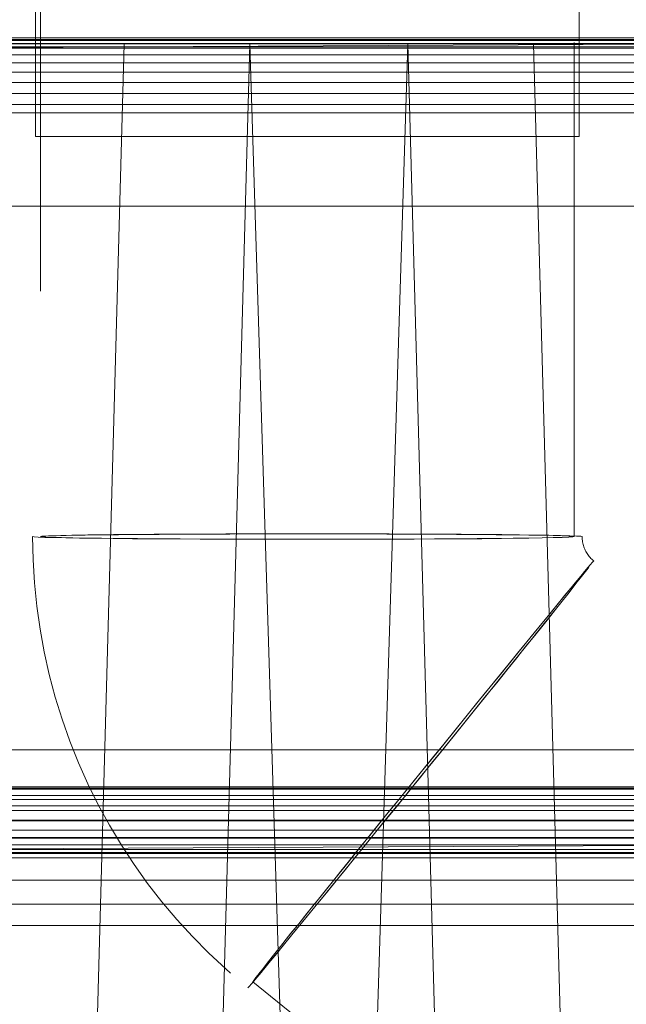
# Model space of a CAD drawing. Header units: metres. Extents: x 391.1 to 430.4, y 12.7 to 29.8.
# Tile 82 of 104: x 404.718 to 404.841, y 27.865 to 28.064. Entities that reach past the tile are written whole.
import ezdxf

# ---------------------------------------------------------------- set-up
doc = ezdxf.new("R2010")
doc.units = ezdxf.units.M
doc.linetypes.add('Hidden 1', pattern=[0.003969, 0.002381, -0.001587])
doc.layers.add('A-DETL-____-MBND', color=7, linetype='Continuous', lineweight=18)
doc.layers.add('P-PIPE-____-OTLN', color=7, linetype='Continuous', lineweight=18)

# ---------------------------------------------------------------- blocks, each defined once
blk = doc.blocks.new('Family - Inodor PB-155417-02_SAN_P0')
at = {"layer": 'A-DETL-____-MBND', "color": 253, "true_color": 0xaaaaaa}
for p, q in [((0.03874, 0.72747), (0.36709, 0.72747)), ((0.36709, 0.72747), (0.03874, 0.72747)), ((0.01465, 0.72691), (0.38826, 0.72691)), ((0.01465, 0.72691), (0.38826, 0.72691)), ((0.36709, 0.72691), (0.03874, 0.72691)), ((0.03874, 0.72691), (0.36709, 0.72691)), ((0.10805, 0.72711), (0.29485, 0.72711)), ((0.10805, 0.72711), (0.29485, 0.72711)), ((0.10805, 0.72691), (0.29485, 0.72691)), ((0.10805, 0.72691), (0.29485, 0.72691)), ((0.10805, 0.72691), (0.29485, 0.72691)), ((0.10805, 0.72631), (0.29485, 0.72631)), ((0.10805, 0.72631), (0.29485, 0.72631)), ((0.10805, 0.72631), (0.29485, 0.72631)), ((0.29485, 0.72631), (0.10805, 0.72534)), ((0.10805, 0.72534), (0.29485, 0.72631)), ((0.12028, 0.7262), (0.28568, 0.7262)), ((0.1359, 0.7262), (0.27007, 0.7262)), ((0.26951, 0.7262), (0.13591, 0.7262)), ((0.13594, 0.72561), (0.27003, 0.72561)), ((0.13594, 0.72561), (0.27003, 0.72561)), ((0.27003, 0.72561), (0.13594, 0.72561)), ((0.13594, 0.72561), (0.27003, 0.72561)), ((0.13782, 0.7262), (0.16159, 0.7262)), ((0.16159, 0.7262), (0.14752, 0.21652)), ((0.16159, 0.7262), (0.18701, 0.7262)), ((0.18701, 0.7262), (0.17293, 0.21652)), ((0.18701, 0.7262), (0.20299, 0.21652)), ((0.18701, 0.7262), (0.21897, 0.7262)), ((0.21897, 0.7262), (0.20299, 0.21652)), ((0.21897, 0.7262), (0.23305, 0.21652)), ((0.21897, 0.7262), (0.24439, 0.7262)), ((0.24439, 0.7262), (0.25847, 0.21652)), ((0.24439, 0.7262), (0.26816, 0.7262)), ((0.10805, 0.72534), (0.29485, 0.72534)), ((0.10805, 0.72534), (0.29485, 0.72534)), ((0.10805, 0.72534), (0.29485, 0.72534)), ((0.10805, 0.72402), (0.29485, 0.72402)), ((0.10805, 0.72402), (0.29485, 0.72402)), ((0.10805, 0.72402), (0.29485, 0.72402)), ((0.10805, 0.72239), (0.29485, 0.72239)), ((0.10805, 0.72239), (0.29485, 0.72239)), ((0.10805, 0.72239), (0.29485, 0.72239)), ((0.10805, 0.72051), (0.29485, 0.72051)), ((0.10805, 0.72051), (0.29485, 0.72051)), ((0.10805, 0.72051), (0.29485, 0.72051)), ((0.10805, 0.71843), (0.29485, 0.71843)), ((0.10805, 0.71843), (0.29485, 0.71843)), ((0.10805, 0.71843), (0.29485, 0.71843)), ((0.10805, 0.71621), (0.29485, 0.71621)), ((0.10805, 0.71621), (0.29485, 0.71621)), ((0.10805, 0.71621), (0.29485, 0.71621)), ((0.10805, 0.71393), (0.29485, 0.71393)), ((0.10805, 0.71393), (0.29485, 0.71393)), ((0.10805, 0.71393), (0.29485, 0.71393)), ((0.35226, 0.71226), (0.04887, 0.71226)), ((0.35226, 0.71226), (0.04887, 0.71226)), ((0.35929, 0.57413), (0.04184, 0.57413)), ((0.35923, 0.57542), (0.04191, 0.57542)), ((0.3592, 0.57586), (0.04193, 0.57586)), ((0.10805, 0.57556), (0.29485, 0.57556)), ((0.10805, 0.57556), (0.29485, 0.57556)), ((0.10805, 0.57556), (0.29485, 0.57556)), ((0.3594, 0.57201), (0.04173, 0.57201)), ((0.10805, 0.57328), (0.29485, 0.57328)), ((0.10805, 0.57328), (0.29485, 0.57328)), ((0.10805, 0.57328), (0.29485, 0.57328)), ((0.10805, 0.57106), (0.29485, 0.57106)), ((0.10805, 0.57106), (0.29485, 0.57106)), ((0.10805, 0.57106), (0.29485, 0.57106)), ((0.35955, 0.56914), (0.04159, 0.56914)), ((0.10805, 0.56898), (0.29485, 0.56898)), ((0.10805, 0.56898), (0.29485, 0.56898)), ((0.10805, 0.56898), (0.29485, 0.56898)), ((0.10805, 0.5671), (0.29485, 0.5671)), ((0.10805, 0.5671), (0.29485, 0.5671)), ((0.10805, 0.5671), (0.29485, 0.5671)), ((0.35973, 0.5656), (0.04141, 0.56559)), ((0.10805, 0.56547), (0.29485, 0.56547)), ((0.10805, 0.56547), (0.29485, 0.56547)), ((0.10805, 0.56547), (0.29485, 0.56547)), ((0.10805, 0.56415), (0.29485, 0.56415)), ((0.10805, 0.56415), (0.29485, 0.56415)), ((0.10805, 0.56415), (0.29485, 0.56415)), ((0.29485, 0.56415), (0.10805, 0.56318)), ((0.10805, 0.56318), (0.29485, 0.56415)), ((0.38826, 0.56258), (0.01465, 0.56258)), ((0.38826, 0.56258), (0.01465, 0.56258)), ((0.10805, 0.56318), (0.29485, 0.56318)), ((0.10805, 0.56318), (0.29485, 0.56318)), ((0.10805, 0.56318), (0.29485, 0.56318)), ((0.10805, 0.56258), (0.29485, 0.56258)), ((0.10805, 0.56258), (0.29485, 0.56258)), ((0.10805, 0.56258), (0.29485, 0.56258)), ((0.29485, 0.56238), (0.10805, 0.56238)), ((0.10805, 0.56238), (0.29485, 0.56238)), ((0.35993, 0.56149), (0.0412, 0.56149)), ((0.36017, 0.55695), (0.04097, 0.55695)), ((0.36041, 0.55211), (0.04072, 0.55211)), ((0.0405, 0.54781), (0.36063, 0.54781))]:
    blk.add_line(p, q, dxfattribs=at)
blk = doc.blocks.new('LONDR55-XX_ZZ-ARQ-CAA-M3D-Londres55_ifc-1-02_SAN_P0')
at = {"layer": 'A-DETL-____-MBND', "color": 253, "lineweight": 18, "true_color": 0xaaaaaa}
blk.add_blockref('Family - Inodor PB-155417-02_SAN_P0', (404.57781, 27.33331), dxfattribs=at)
blk = doc.blocks.new('ZYR_13_01 CON_AF_SAN_VERT - Water-689486-02_SAN_P0')
at = {"layer": 'A-DETL-____-MBND'}
for p, q in [((-0.14895, 0.02), (-0.14895, 0)), ((-0.13395, 0.02), (-0.14895, 0.02)), ((-0.13395, 0.02), (-0.14895, 0.02)), ((-0.13395, 0), (-0.13395, 0.02)), ((-0.14895, 0), (-0.13395, 0)), ((-0.14895, 0), (-0.13395, 0)), ((-0.055, 0), (-0.055, -0.03)), ((0.055, 0), (-0.055, 0)), ((0.055, 0), (-0.055, 0)), ((0.055, -0.03), (0.055, 0)), ((-0.055, -0.03), (0.055, -0.03)), ((-0.055, -0.03), (0.055, -0.03))]:
    blk.add_line(p, q, dxfattribs=at)
blk = doc.blocks.new('M_Codo - Genérico - Estándar-697343-02_SAN_P0')
at = {"layer": 'A-DETL-____-MBND', "color": 9, "linetype": 'Hidden 1', "true_color": 0xc0c0c0, "flags": 128}
for points in [[(404.72087, 27.95982), (404.72097, 27.95512), (404.72125, 27.95043), (404.72172, 27.94575), (404.72237, 27.9411), (404.72322, 27.93647), (404.72424, 27.93188), (404.72545, 27.92734), (404.72684, 27.92285), (404.72841, 27.91842), (404.73015, 27.91405), (404.73207, 27.90976), (404.73415, 27.90555), (404.73641, 27.90142), (404.73883, 27.89739), (404.7414, 27.89346), (404.74413, 27.88963), (404.74701, 27.88592), (404.75004, 27.88233), (404.75321, 27.87885), (404.75652, 27.87551), (404.75996, 27.87231), (404.76352, 27.86924), (404.76444, 27.86849)], [(404.8344, 27.95489), (404.83421, 27.95505), (404.83402, 27.95522), (404.83384, 27.9554), (404.83367, 27.95559), (404.8335, 27.95578), (404.83334, 27.95598), (404.83319, 27.95618), (404.83305, 27.95639), (404.83292, 27.95661), (404.8328, 27.95683), (404.83268, 27.95706), (404.83257, 27.95729), (404.83248, 27.95752), (404.83239, 27.95776), (404.83231, 27.958), (404.83225, 27.95825), (404.83219, 27.9585), (404.83214, 27.95874), (404.8321, 27.959), (404.83207, 27.95925), (404.83206, 27.9595), (404.83205, 27.95975), (404.83205, 27.95982)]]:
    blk.add_lwpolyline(points, dxfattribs=at)
at = {"layer": 'A-DETL-____-MBND', "color": 9, "linetype": 'Hidden 1', "true_color": 0xc0c0c0}
for centre, major_axis, ratio, start_param, end_param in [((404.77646, 27.95982), (0.05559, 0), 0.01, 0, 3.139786), ((404.77646, 27.95982), (0.05559, 0), 0.01, 3.141593, 6.281378), ((404.79942, 27.91169), (0.03498, 0.0432), 0.004889, 3.132684, 6.274277), ((404.79942, 27.91169), (0.03498, 0.0432), 0.004889, 6.274277, 9.41587)]:
    blk.add_ellipse(centre, major_axis=major_axis, ratio=ratio, start_param=start_param, end_param=end_param, dxfattribs=at)

msp = doc.modelspace()

# ---------------------------------------------------------------- linework, layer by layer
at = {"layer": 'A-DETL-____-MBND', "color": 9, "linetype": 'Hidden 1', "true_color": 0xc0c0c0}
for p, q in [((404.72246, 28.10946), (404.72246, 27.95982)), ((404.83046, 27.95982), (404.83046, 28.10946)), ((404.93677, 27.86995), (404.8334, 27.95365)), ((404.76544, 27.86972), (404.8688, 27.78602))]:
    msp.add_line(p, q, dxfattribs=at)
for centre, major_axis, ratio, start_param, end_param in [((404.77646, 27.95982), (0.054, 0), 0.01, 1.570796, 3.141593), ((404.77646, 27.95982), (0.054, 0), 0.01, 3.141593, 4.712389), ((404.77646, 27.95982), (0.054, 0), 0.01, 0, 1.570796), ((404.77646, 27.95982), (0.054, 0), 0.01, 4.712389, 6.283185), ((404.79942, 27.91169), (0.03398, 0.04197), 0.004889, 0, 1.570796), ((404.79942, 27.91169), (0.03398, 0.04197), 0.004889, 4.712389, 6.283185), ((404.79942, 27.91169), (0.03398, 0.04197), 0.004889, 1.570796, 3.141593), ((404.79942, 27.91169), (0.03398, 0.04197), 0.004889, 3.141593, 4.712389)]:
    msp.add_ellipse(centre, major_axis=major_axis, ratio=ratio, start_param=start_param, end_param=end_param, dxfattribs=at)
at = {"layer": 'P-PIPE-____-OTLN', "color": 9, "true_color": 0xc0c0c0}
for p, q in [((407.04082, 28.02666), (403.06768, 28.02666)), ((403.06768, 27.91666), (407.04082, 27.91666))]:
    msp.add_line(p, q, dxfattribs=at)

# ---------------------------------------------------------------- block references
at = {"lineweight": 5}
msp.add_blockref('LONDR55-XX_ZZ-ARQ-CAA-M3D-Londres55_ifc-1-02_SAN_P0', (0, 0), dxfattribs=at)
at = {"layer": 'A-DETL-____-MBND'}
msp.add_blockref('ZYR_13_01 CON_AF_SAN_VERT - Water-689486-02_SAN_P0', (404.77646, 28.07078), dxfattribs=at)
at = {"layer": 'A-DETL-____-MBND', "color": 9, "linetype": 'Hidden 1', "true_color": 0xc0c0c0}
msp.add_blockref('M_Codo - Genérico - Estándar-697343-02_SAN_P0', (0, 0), dxfattribs=at)

doc.saveas('drawing.dxf')
